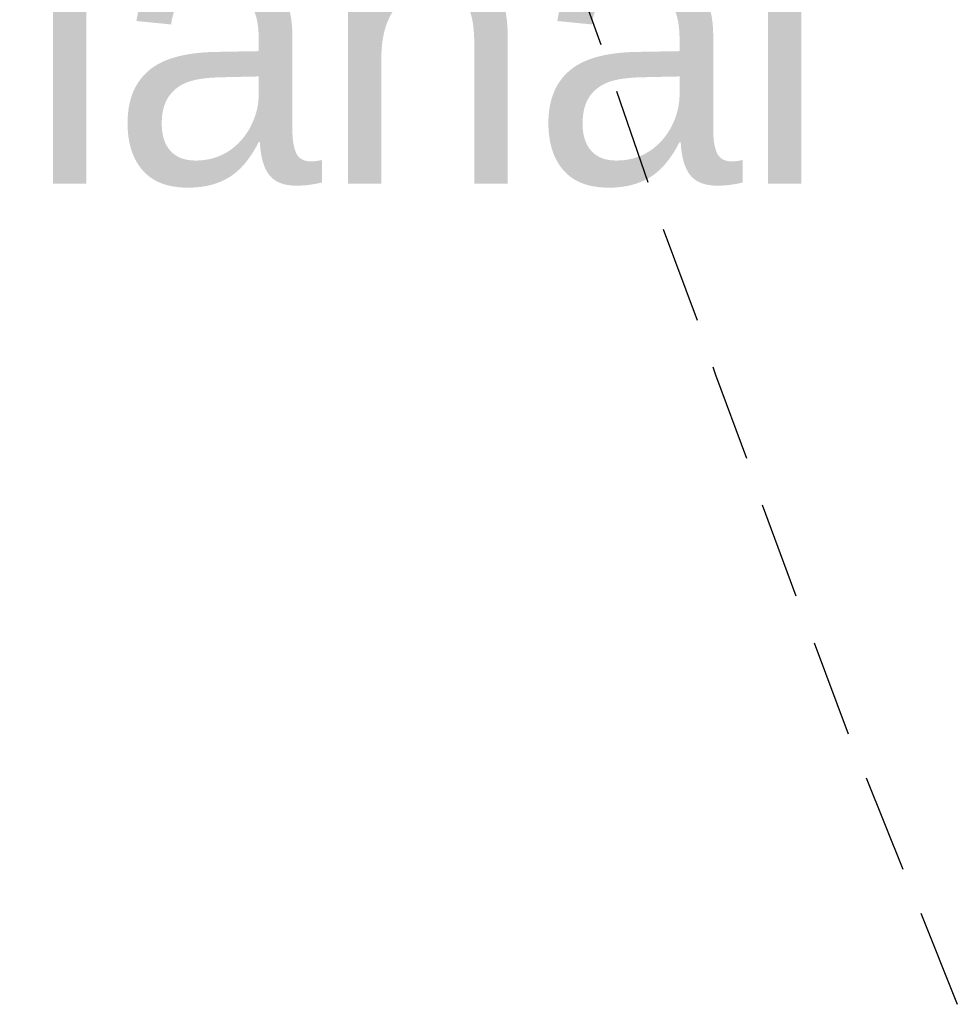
# Model space of a CAD drawing. Header units: feet. Extents: x -79 to 198, y -22 to 181.
# Tile 9 of 256: x 14.98 to 19.79, y 24.4 to 29.45. Entities that reach past the tile are written whole.
import ezdxf
from ezdxf.enums import TextEntityAlignment as Align

# ---------------------------------------------------------------- set-up
doc = ezdxf.new("R2010")
doc.units = ezdxf.units.FT
doc.layers.add('A-LINEA', color=7, linetype='CONTINUOUS')
doc.layers.add('A-TEXTO-PDF', color=3, linetype='CONTINUOUS')

msp = doc.modelspace()

# ---------------------------------------------------------------- linework, layer by layer
at = {"layer": 'A-LINEA'}
for p, q in [((18.04, 29.0844), (18.2, 28.6178)), ((18.28, 28.3778), (18.4533, 27.9111)), ((18.7867, 26.9644), (18.96, 26.4978)), ((19.0533, 26.2578), (19.2267, 25.7911)), ((19.32, 25.5644), (19.5067, 25.0978)), ((19.6, 24.8711), (19.7867, 24.4044))]:
    msp.add_line(p, q, dxfattribs=at)
for points in [[(17.8, 29.7911), (17.8533, 29.6178), (17.96, 29.3244)], [(18.5333, 27.6711), (18.5467, 27.6311), (18.7067, 27.2044)]]:
    msp.add_lwpolyline(points, dxfattribs=at)

# ---------------------------------------------------------------- texts
at = {"layer": 'A-TEXTO-PDF'}
msp.add_text('lanai', height=1.45, dxfattribs=at).set_placement((17.0697, 28.6107), align=Align.CENTER)

doc.saveas('drawing.dxf')
